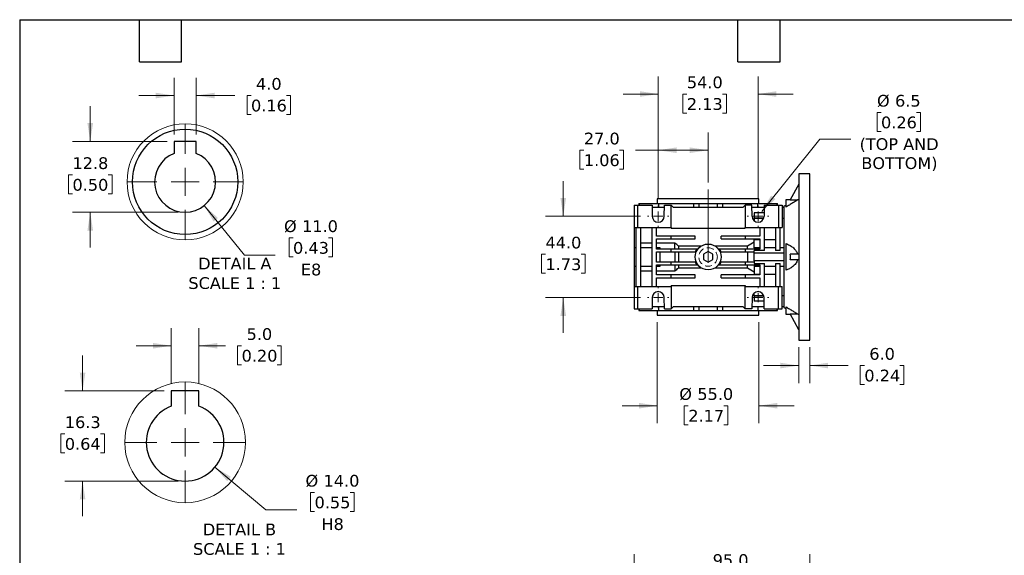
# Model space of a CAD drawing. Header units: millimetres. Extents: x 19 to 819, y 19 to 629.
# Tile 3 of 7: x 19 to 552, y 339 to 629. Entities that reach past the tile are written whole.
import ezdxf

# ---------------------------------------------------------------- set-up
doc = ezdxf.new("R2010")
doc.units = ezdxf.units.MM
doc.header["$LTSCALE"] = 3
for name, pattern in [('SLD-Center', [19.05, 15.24, -1.27, 1.27, -1.27]), ('SLD-Dashed', [1.905, 1.27, -0.635]), ('SLD-Solid', [0])]:
    doc.linetypes.add(name, pattern=pattern)
doc.layers.add('TEXT', color=140, linetype='SLD-Solid', lineweight=25)
doc.styles.add('SLDTEXTSTYLE0', font='VERDANA.TTF')
doc.dimstyles.new('SLDDIMSTYLE1', dxfattribs={"dimtxt": 6.474023, "dimasz": 9.906, "dimexe": 0, "dimexo": 0.0625, "dimgap": 1.618506, "dimtad": 0, "dimtih": 1, "dimtoh": 1, "dimdec": 1, "dimrnd": 1e-09, "dimzin": 4, "dimdsep": 46, "dimtxsty": 'SLDTEXTSTYLE0', "dimsah": 1, "dimcen": 0.09, "dimadec": 0, "dimazin": 1, "dimtfac": 1, "dimtdec": 1, "dimtmove": 0, "dimatfit": 0, "dimfxl": 0, "dimfrac": 2, "dimtolj": 1, "dimtzin": 12, "dimarcsym": 0})
doc.dimstyles.new('SLDDIMSTYLE10', dxfattribs={"dimtxt": 6.474023, "dimasz": 9.906, "dimexe": 0, "dimexo": 0.0625, "dimgap": 1.618506, "dimtad": 0, "dimtih": 1, "dimtoh": 1, "dimdec": 1, "dimlfac": 0.333333, "dimrnd": 1e-09, "dimzin": 12, "dimdsep": 46, "dimtxsty": 'SLDTEXTSTYLE0', "dimsah": 1, "dimcen": 0.09, "dimadec": 0, "dimazin": 3, "dimtfac": 1, "dimtdec": 1, "dimtmove": 0, "dimatfit": 0, "dimfxl": 0, "dimfrac": 2, "dimtolj": 1, "dimtzin": 12, "dimarcsym": 0})
doc.dimstyles.new('SLDDIMSTYLE11', dxfattribs={"dimtxt": 6.474023, "dimasz": 9.906, "dimexe": 0, "dimexo": 0.0625, "dimgap": 1.618506, "dimtad": 0, "dimtih": 1, "dimtoh": 1, "dimdec": 1, "dimlfac": 0.333333, "dimrnd": 1e-09, "dimzin": 4, "dimdsep": 46, "dimtxsty": 'SLDTEXTSTYLE0', "dimsah": 1, "dimcen": 0, "dimadec": 0, "dimazin": 1, "dimtfac": 1, "dimtdec": 1, "dimtofl": 0, "dimtmove": 0, "dimatfit": 3, "dimfxl": 0, "dimfrac": 2, "dimtolj": 1, "dimtzin": 12, "dimarcsym": 0})
doc.dimstyles.new('SLDDIMSTYLE3', dxfattribs={"dimtxt": 6.474023, "dimasz": 9.906, "dimexe": 0, "dimexo": 0.0625, "dimgap": 1.618506, "dimtad": 0, "dimtih": 1, "dimtoh": 1, "dimdec": 1, "dimrnd": 1e-09, "dimzin": 4, "dimdsep": 46, "dimtxsty": 'SLDTEXTSTYLE0', "dimsah": 1, "dimcen": 0.09, "dimadec": 0, "dimazin": 1, "dimtfac": 1, "dimtdec": 1, "dimtofl": 0, "dimtmove": 0, "dimatfit": 3, "dimfxl": 0, "dimfrac": 2, "dimtolj": 1, "dimtzin": 12, "dimarcsym": 0})
doc.dimstyles.new('SLDDIMSTYLE6', dxfattribs={"dimtxt": 6.474023, "dimasz": 9.906, "dimexe": 0, "dimexo": 0.0625, "dimgap": 1.618506, "dimtad": 0, "dimtih": 1, "dimtoh": 1, "dimdec": 1, "dimrnd": 1e-09, "dimzin": 12, "dimdsep": 46, "dimtxsty": 'SLDTEXTSTYLE0', "dimsah": 1, "dimcen": 0, "dimadec": 0, "dimazin": 3, "dimtfac": 1, "dimtdec": 1, "dimtofl": 0, "dimtmove": 0, "dimatfit": 3, "dimfxl": 0, "dimfrac": 2, "dimtolj": 1, "dimtzin": 12, "dimarcsym": 0})
doc.dimstyles.new('SLDDIMSTYLE9', dxfattribs={"dimtxt": 6.474023, "dimasz": 9.906, "dimexe": 0, "dimexo": 0.0625, "dimgap": 1.618506, "dimtad": 0, "dimtih": 1, "dimtoh": 1, "dimdec": 1, "dimlfac": 0.333333, "dimrnd": 1e-09, "dimzin": 4, "dimdsep": 46, "dimtxsty": 'SLDTEXTSTYLE0', "dimsah": 1, "dimcen": 0.09, "dimadec": 0, "dimazin": 1, "dimtfac": 1, "dimtdec": 1, "dimtmove": 0, "dimatfit": 0, "dimfxl": 0, "dimfrac": 2, "dimtolj": 1, "dimtzin": 12, "dimarcsym": 0})

# ---------------------------------------------------------------- blocks, each defined once
blk = doc.blocks.new('_D_7')
at = {"color": 7, "linetype": 'SLD-Solid', "lineweight": 0}
for p, q in [((351.56, 261.73), (351.56, 339.31)), ((446.56, 281.73), (446.56, 339.31)), ((351.56, 329.79), (385.26, 329.79)), ((394.04, 329.79), (391.86, 329.79)), ((391.86, 329.79), (391.86, 319.5)), ((413.27, 329.79), (415.45, 329.79)), ((415.45, 329.79), (415.45, 319.5)), ((446.56, 329.79), (422.05, 329.79)), ((391.86, 319.5), (394.04, 319.5)), ((415.45, 319.5), (413.27, 319.5))]:
    blk.add_line(p, q, dxfattribs=at)
at = {"color": 7, "linetype": 'SLD-Solid', "lineweight": 18}
for points in [[(351.56, 329.79), (361.46, 328.26), (361.46, 331.31)], [(446.56, 329.79), (436.65, 331.31), (436.65, 328.26)]]:
    blk.add_solid(points, dxfattribs=at)
at = {"color": 7, "linetype": 'SLD-Solid', "lineweight": 18, "char_height": 6.35, "attachment_point": 1, "style": 'SLDTEXTSTYLE0'}
for s, insert in [('95.0', (394.04, 339.3)), ('3.74', (394.04, 327.56))]:
    blk.add_mtext(s, dxfattribs=dict(at, insert=insert))
blk = doc.blocks.new('_D_12')
at = {"color": 7, "linetype": 'SLD-Solid', "lineweight": 0}
for p, q in [((313.17, 522.2), (313.17, 541.25)), ((354.96, 522.2), (303.64, 522.2)), ((303.55, 501.63), (301.37, 501.63)), ((301.37, 501.63), (301.37, 491.34)), ((322.79, 501.63), (324.96, 501.63)), ((324.96, 501.63), (324.96, 491.34)), ((301.37, 491.34), (303.55, 491.34)), ((324.96, 491.34), (322.79, 491.34)), ((354.96, 478.2), (303.64, 478.2)), ((313.17, 478.2), (313.17, 459.15))]:
    blk.add_line(p, q, dxfattribs=at)
at = {"color": 7, "linetype": 'SLD-Solid', "lineweight": 18}
for points in [[(313.17, 522.2), (314.69, 532.1), (311.64, 532.1)], [(313.17, 478.2), (311.64, 468.29), (314.69, 468.29)]]:
    blk.add_solid(points, dxfattribs=at)
at = {"color": 7, "linetype": 'SLD-Solid', "lineweight": 18, "char_height": 6.35, "attachment_point": 1, "style": 'SLDTEXTSTYLE0'}
for s, insert in [('44.0', (303.55, 511.15)), ('1.73', (303.55, 499.41))]:
    blk.add_mtext(s, dxfattribs=dict(at, insert=insert))
blk = doc.blocks.new('_D_13')
at = {"color": 7, "linetype": 'SLD-Solid', "lineweight": 0}
for p, q in [((485.12, 578.43), (482.95, 578.43)), ((482.95, 578.43), (482.95, 568.14)), ((504.36, 578.43), (506.54, 578.43)), ((506.54, 578.43), (506.54, 568.14)), ((482.95, 568.14), (485.12, 568.14)), ((506.54, 568.14), (504.36, 568.14)), ((420.59, 524.73), (452.08, 563.88)), ((452.08, 563.88), (468.75, 563.88))]:
    blk.add_line(p, q, dxfattribs=at)
at = {"color": 7, "linetype": 'SLD-Solid', "lineweight": 18}
blk.add_solid([(420.59, 524.73), (427.99, 531.49), (425.61, 533.41)], dxfattribs=at)
at = {"color": 7, "linetype": 'SLD-Solid', "lineweight": 18, "char_height": 6.35, "attachment_point": 1, "style": 'SLDTEXTSTYLE0'}
for s, insert in [('%%c', (482.93, 587.94)), ('6.5', (492.7, 587.94)), ('0.26', (485.12, 576.2)), ('(TOP AND', (473.51, 564.46)), ('BOTTOM)', (474.46, 554.17))]:
    blk.add_mtext(s, dxfattribs=dict(at, insert=insert))
blk = doc.blocks.new('_D_14')
at = {"color": 7, "linetype": 'SLD-Solid', "lineweight": 0}
for p, q in [((364.56, 531.8), (364.56, 597.92)), ((418.56, 531.8), (418.56, 597.92)), ((364.56, 588.4), (345.51, 588.4)), ((380.06, 588.4), (377.89, 588.4)), ((377.89, 588.4), (377.89, 578.11)), ((399.3, 588.4), (401.47, 588.4)), ((401.47, 588.4), (401.47, 578.11)), ((418.56, 588.4), (437.61, 588.4)), ((377.89, 578.11), (380.06, 578.11)), ((401.47, 578.11), (399.3, 578.11))]:
    blk.add_line(p, q, dxfattribs=at)
at = {"color": 7, "linetype": 'SLD-Solid', "lineweight": 18}
for points in [[(364.56, 588.4), (354.65, 589.92), (354.65, 586.88)], [(418.56, 588.4), (428.46, 586.88), (428.46, 589.92)]]:
    blk.add_solid(points, dxfattribs=at)
at = {"color": 7, "linetype": 'SLD-Solid', "lineweight": 18, "char_height": 6.35, "attachment_point": 1, "style": 'SLDTEXTSTYLE0'}
for s, insert in [('54.0', (380.06, 597.91)), ('2.13', (380.06, 586.18))]:
    blk.add_mtext(s, dxfattribs=dict(at, insert=insert))
blk = doc.blocks.new('_D_15')
at = {"color": 7, "linetype": 'SLD-Solid', "lineweight": 0}
for p, q in [((364.06, 464.89), (364.06, 410.14)), ((419.06, 464.89), (419.06, 410.14)), ((364.06, 419.67), (345.01, 419.67)), ((380.83, 419.67), (378.65, 419.67)), ((378.65, 419.67), (378.65, 409.38)), ((400.07, 419.67), (402.24, 419.67)), ((402.24, 419.67), (402.24, 409.38)), ((419.06, 419.67), (438.11, 419.67)), ((378.65, 409.38), (380.83, 409.38)), ((402.24, 409.38), (400.07, 409.38))]:
    blk.add_line(p, q, dxfattribs=at)
at = {"color": 7, "linetype": 'SLD-Solid', "lineweight": 18}
for points in [[(364.06, 419.67), (354.15, 421.19), (354.15, 418.14)], [(419.06, 419.67), (428.96, 418.14), (428.96, 421.19)]]:
    blk.add_solid(points, dxfattribs=at)
at = {"color": 7, "linetype": 'SLD-Solid', "lineweight": 18, "char_height": 6.35, "attachment_point": 1, "style": 'SLDTEXTSTYLE0'}
for s, insert in [('%%c', (375.94, 429.18)), ('55.0', (385.72, 429.18)), ('2.17', (380.83, 417.44))]:
    blk.add_mtext(s, dxfattribs=dict(at, insert=insert))
blk = doc.blocks.new('_D_16')
at = {"color": 7, "linetype": 'SLD-Solid', "lineweight": 0}
for p, q in [((364.56, 531.8), (364.56, 567.51)), ((391.56, 540.55), (391.56, 567.51)), ((324.33, 557.98), (322.16, 557.98)), ((322.16, 557.98), (322.16, 547.69)), ((343.57, 557.98), (345.75, 557.98)), ((345.75, 557.98), (345.75, 547.69)), ((364.56, 557.98), (352.34, 557.98)), ((391.56, 557.98), (364.56, 557.98)), ((322.16, 547.69), (324.33, 547.69)), ((345.75, 547.69), (343.57, 547.69))]:
    blk.add_line(p, q, dxfattribs=at)
at = {"color": 7, "linetype": 'SLD-Solid', "lineweight": 18}
for points in [[(364.56, 557.98), (374.46, 556.46), (374.46, 559.5)], [(391.56, 557.98), (381.65, 559.5), (381.65, 556.46)]]:
    blk.add_solid(points, dxfattribs=at)
at = {"color": 7, "linetype": 'SLD-Solid', "lineweight": 18, "char_height": 6.35, "attachment_point": 1, "style": 'SLDTEXTSTYLE0'}
for s, insert in [('27.0', (324.33, 567.49)), ('1.06', (324.33, 555.76))]:
    blk.add_mtext(s, dxfattribs=dict(at, insert=insert))
blk = doc.blocks.new('_D_17')
at = {"color": 7, "linetype": 'SLD-Solid', "lineweight": 0}
for p, q in [((440.56, 451.39), (440.56, 431.88)), ((446.56, 451.39), (446.56, 431.88)), ((440.56, 441.41), (421.51, 441.41)), ((446.56, 441.41), (467.31, 441.41)), ((476.09, 441.41), (473.91, 441.41)), ((473.91, 441.41), (473.91, 431.12)), ((495.32, 441.41), (497.5, 441.41)), ((497.5, 441.41), (497.5, 431.12)), ((473.91, 431.12), (476.09, 431.12)), ((497.5, 431.12), (495.32, 431.12))]:
    blk.add_line(p, q, dxfattribs=at)
at = {"color": 7, "linetype": 'SLD-Solid', "lineweight": 18}
for points in [[(440.56, 441.41), (430.65, 442.93), (430.65, 439.88)], [(446.56, 441.41), (456.46, 439.88), (456.46, 442.93)]]:
    blk.add_solid(points, dxfattribs=at)
at = {"color": 7, "linetype": 'SLD-Solid', "lineweight": 18, "char_height": 6.35, "attachment_point": 1, "style": 'SLDTEXTSTYLE0'}
for s, insert in [('6.0', (478.78, 450.92)), ('0.24', (476.09, 439.18))]:
    blk.add_mtext(s, dxfattribs=dict(at, insert=insert))
blk = doc.blocks.new('SW_CENTERMARKSYMBOL_5')
at = {"color": 0, "linetype": 'SLD-Solid', "lineweight": 18}
for p, q in [((0, 5.08), (0, 5.79)), ((-5.08, 0), (-5.79, 0)), ((0, 0), (-2.54, 0)), ((0, 0), (0, 2.54)), ((0, 0), (0, -2.54)), ((0, 0), (2.54, 0)), ((5.08, 0), (5.79, 0)), ((0, -5.08), (0, -5.79))]:
    blk.add_line(p, q, dxfattribs=at)
blk = doc.blocks.new('SW_CENTERMARKSYMBOL_6')
at = {"color": 0, "linetype": 'SLD-Solid', "lineweight": 18}
for p, q in [((0, 5.08), (0, 5.79)), ((-5.08, 0), (-5.79, 0)), ((0, 0), (-2.54, 0)), ((0, 0), (0, 2.54)), ((0, 0), (0, -2.54)), ((0, 0), (2.54, 0)), ((5.08, 0), (5.79, 0)), ((0, -5.08), (0, -5.79))]:
    blk.add_line(p, q, dxfattribs=at)
blk = doc.blocks.new('SW_CENTERMARKSYMBOL_7')
at = {"color": 0, "linetype": 'SLD-Solid', "lineweight": 18}
for p, q in [((0, 5.08), (0, 5.79)), ((-5.08, 0), (-5.79, 0)), ((0, 0), (-2.54, 0)), ((0, 0), (0, 2.54)), ((0, 0), (0, -2.54)), ((0, 0), (2.54, 0)), ((5.08, 0), (5.79, 0)), ((0, -5.08), (0, -5.79))]:
    blk.add_line(p, q, dxfattribs=at)
blk = doc.blocks.new('SW_CENTERMARKSYMBOL_8')
at = {"color": 0, "linetype": 'SLD-Solid', "lineweight": 18}
for p, q in [((0, 5.08), (0, 5.79)), ((-5.08, 0), (-5.79, 0)), ((0, 0), (-2.54, 0)), ((0, 0), (0, 2.54)), ((0, 0), (0, -2.54)), ((0, 0), (2.54, 0)), ((5.08, 0), (5.79, 0)), ((0, -5.08), (0, -5.79))]:
    blk.add_line(p, q, dxfattribs=at)
blk = doc.blocks.new('_D_23')
at = {"color": 7, "linetype": 'SLD-Solid', "lineweight": 0}
for p, q in [((102.57, 566.58), (102.57, 597.1)), ((114.57, 566.58), (114.57, 597.1)), ((102.57, 587.58), (83.52, 587.58)), ((114.57, 587.58), (135.46, 587.58)), ((144.23, 587.58), (142.06, 587.58)), ((142.06, 587.58), (142.06, 577.29)), ((163.47, 587.58), (165.65, 587.58)), ((165.65, 587.58), (165.65, 577.29)), ((142.06, 577.29), (144.23, 577.29)), ((165.65, 577.29), (163.47, 577.29))]:
    blk.add_line(p, q, dxfattribs=at)
at = {"color": 7, "linetype": 'SLD-Solid', "lineweight": 18}
for points in [[(102.57, 587.58), (92.66, 589.1), (92.66, 586.05)], [(114.57, 587.58), (124.47, 586.05), (124.47, 589.1)]]:
    blk.add_solid(points, dxfattribs=at)
at = {"color": 7, "linetype": 'SLD-Solid', "lineweight": 18, "char_height": 6.35, "attachment_point": 1, "style": 'SLDTEXTSTYLE0'}
for s, insert in [('4.0', (146.93, 597.09)), ('0.16', (144.23, 585.35))]:
    blk.add_mtext(s, dxfattribs=dict(at, insert=insert))
blk = doc.blocks.new('_D_24')
at = {"color": 7, "linetype": 'SLD-Solid', "lineweight": 0}
for p, q in [((57.23, 562.77), (57.23, 581.82)), ((98.76, 562.77), (47.7, 562.77)), ((47.61, 544.65), (45.43, 544.65)), ((45.43, 544.65), (45.43, 534.36)), ((66.85, 544.65), (69.02, 544.65)), ((69.02, 544.65), (69.02, 534.36)), ((45.43, 534.36), (47.61, 534.36)), ((69.02, 534.36), (66.85, 534.36)), ((104.76, 524.37), (47.7, 524.37)), ((57.23, 524.37), (57.23, 505.32))]:
    blk.add_line(p, q, dxfattribs=at)
at = {"color": 7, "linetype": 'SLD-Solid', "lineweight": 18}
for points in [[(57.23, 562.77), (58.75, 572.68), (55.7, 572.68)], [(57.23, 524.37), (55.7, 514.47), (58.75, 514.47)]]:
    blk.add_solid(points, dxfattribs=at)
at = {"color": 7, "linetype": 'SLD-Solid', "lineweight": 18, "char_height": 6.35, "attachment_point": 1, "style": 'SLDTEXTSTYLE0'}
for s, insert in [('12.8', (47.61, 554.17)), ('0.50', (47.61, 542.43))]:
    blk.add_mtext(s, dxfattribs=dict(at, insert=insert))
blk = doc.blocks.new('_D_25')
at = {"color": 7, "linetype": 'SLD-Solid', "lineweight": 0}
for p, q in [((118.93, 528.03), (140.64, 501.13)), ((166.96, 510.53), (164.79, 510.53)), ((164.79, 510.53), (164.79, 500.24)), ((186.2, 510.53), (188.37, 510.53)), ((188.37, 510.53), (188.37, 500.24)), ((140.64, 501.13), (157.31, 501.13)), ((164.79, 500.24), (166.96, 500.24)), ((188.37, 500.24), (186.2, 500.24))]:
    blk.add_line(p, q, dxfattribs=at)
at = {"color": 7, "linetype": 'SLD-Solid', "lineweight": 18}
blk.add_solid([(118.93, 528.03), (123.96, 519.37), (126.34, 521.28)], dxfattribs=at)
at = {"color": 7, "linetype": 'SLD-Solid', "lineweight": 18, "char_height": 6.35, "attachment_point": 1, "style": 'SLDTEXTSTYLE0'}
for s, insert in [('%%c', (162.07, 520.04)), ('11.0', (171.85, 520.04)), ('0.43', (166.96, 508.31)), ('E8', (171.21, 496.57))]:
    blk.add_mtext(s, dxfattribs=dict(at, insert=insert))
blk = doc.blocks.new('SW_CENTERMARKSYMBOL_9')
at = {"color": 0, "linetype": 'SLD-Solid', "lineweight": 18}
for p, q in [((0, 15.24), (0, 31.43)), ((0, 0), (0, 7.62)), ((-15.24, 0), (-31.43, 0)), ((0, 0), (-7.62, 0)), ((0, 0), (0, -7.62)), ((0, 0), (7.62, 0)), ((15.24, 0), (31.43, 0)), ((0, -15.24), (0, -31.43))]:
    blk.add_line(p, q, dxfattribs=at)
blk = doc.blocks.new('_D_26')
at = {"color": 7, "linetype": 'SLD-Solid', "lineweight": 0}
for p, q in [((101.07, 431.55), (101.07, 461.65)), ((116.07, 431.55), (116.07, 461.65)), ((101.07, 452.13), (82.02, 452.13)), ((116.07, 452.13), (130.36, 452.13)), ((139.13, 452.13), (136.96, 452.13)), ((136.96, 452.13), (136.96, 441.84)), ((158.37, 452.13), (160.55, 452.13)), ((160.55, 452.13), (160.55, 441.84)), ((136.96, 441.84), (139.13, 441.84)), ((160.55, 441.84), (158.37, 441.84))]:
    blk.add_line(p, q, dxfattribs=at)
at = {"color": 7, "linetype": 'SLD-Solid', "lineweight": 18}
for points in [[(101.07, 452.13), (91.16, 453.65), (91.16, 450.6)], [(116.07, 452.13), (125.97, 450.6), (125.97, 453.65)]]:
    blk.add_solid(points, dxfattribs=at)
at = {"color": 7, "linetype": 'SLD-Solid', "lineweight": 18, "char_height": 6.35, "attachment_point": 1, "style": 'SLDTEXTSTYLE0'}
for s, insert in [('5.0', (141.83, 461.64)), ('0.20', (139.13, 449.9))]:
    blk.add_mtext(s, dxfattribs=dict(at, insert=insert))
blk = doc.blocks.new('_D_27')
at = {"color": 7, "linetype": 'SLD-Solid', "lineweight": 0}
for p, q in [((53.08, 427.74), (53.08, 446.79)), ((97.26, 427.74), (43.56, 427.74)), ((43.46, 404.41), (41.29, 404.41)), ((41.29, 404.41), (41.29, 394.12)), ((62.7, 404.41), (64.88, 404.41)), ((64.88, 404.41), (64.88, 394.12)), ((41.29, 394.12), (43.46, 394.12)), ((64.88, 394.12), (62.7, 394.12)), ((104.76, 378.84), (43.56, 378.84)), ((53.08, 378.84), (53.08, 359.79))]:
    blk.add_line(p, q, dxfattribs=at)
at = {"color": 7, "linetype": 'SLD-Solid', "lineweight": 18}
for points in [[(53.08, 427.74), (54.61, 437.64), (51.56, 437.64)], [(53.08, 378.84), (51.56, 368.93), (54.61, 368.93)]]:
    blk.add_solid(points, dxfattribs=at)
at = {"color": 7, "linetype": 'SLD-Solid', "lineweight": 18, "char_height": 6.35, "attachment_point": 1, "style": 'SLDTEXTSTYLE0'}
for s, insert in [('16.3', (43.46, 413.92)), ('0.64', (43.46, 402.18))]:
    blk.add_mtext(s, dxfattribs=dict(at, insert=insert))
blk = doc.blocks.new('_D_28')
at = {"color": 7, "linetype": 'SLD-Solid', "lineweight": 0}
for p, q in [((124.68, 386.37), (152.28, 363.32)), ((178.6, 372.72), (176.42, 372.72)), ((176.42, 372.72), (176.42, 362.43)), ((197.83, 372.72), (200.01, 372.72)), ((200.01, 372.72), (200.01, 362.43)), ((152.28, 363.32), (168.95, 363.32)), ((176.42, 362.43), (178.6, 362.43)), ((200.01, 362.43), (197.83, 362.43))]:
    blk.add_line(p, q, dxfattribs=at)
at = {"color": 7, "linetype": 'SLD-Solid', "lineweight": 18}
blk.add_solid([(124.68, 386.37), (131.31, 378.85), (133.26, 381.19)], dxfattribs=at)
at = {"color": 7, "linetype": 'SLD-Solid', "lineweight": 18, "char_height": 6.35, "attachment_point": 1, "style": 'SLDTEXTSTYLE0'}
for s, insert in [('%%c', (173.71, 382.23)), ('14.0', (183.48, 382.23)), ('0.55', (178.6, 370.49)), ('H8', (182.34, 358.75))]:
    blk.add_mtext(s, dxfattribs=dict(at, insert=insert))
blk = doc.blocks.new('SW_CENTERMARKSYMBOL_10')
at = {"color": 0, "linetype": 'SLD-Solid', "lineweight": 18}
for p, q in [((0, 15.24), (0, 32.67)), ((0, 0), (0, 7.62)), ((-15.24, 0), (-32.67, 0)), ((0, 0), (-7.62, 0)), ((0, 0), (0, -7.62)), ((0, 0), (7.62, 0)), ((15.24, 0), (32.67, 0)), ((0, -15.24), (0, -32.67))]:
    blk.add_line(p, q, dxfattribs=at)

msp = doc.modelspace()

# ---------------------------------------------------------------- linework, layer by layer
for p, q in [((114.57, 562.77), (102.57, 562.77)), ((102.57, 562.77), (102.57, 556.24)), ((114.57, 556.24), (114.57, 562.77)), ((446.56, 545.2), (440.56, 545.2)), ((440.56, 545.2), (440.56, 455.2)), ((446.56, 455.2), (446.56, 545.2)), ((440.56, 539.62), (436.01, 531.06)), ((351.56, 528.2), (351.56, 516.2)), ((351.56, 528.2), (353.56, 528.2)), ((353.56, 516.2), (353.56, 528.2)), ((353.56, 528.2), (361.2, 528.2)), ((354.06, 529.2), (354.06, 528.2)), ((354.06, 529.2), (354.39, 529.2)), ((354.39, 528.2), (354.39, 529.2)), ((354.39, 529.2), (364.65, 529.2)), ((361.2, 528.2), (361.31, 522.2)), ((364.06, 531.7), (364.06, 529.2)), ((391.56, 531.7), (364.06, 531.7)), ((364.65, 529.2), (364.65, 527.2)), ((364.65, 529.2), (383.81, 529.2)), ((367.81, 522.2), (367.91, 528.2)), ((367.91, 528.2), (371.56, 528.2)), ((371.56, 516.2), (371.56, 528.2)), ((372.56, 527.2), (371.56, 528.2)), ((383.81, 527.2), (383.81, 529.2)), ((383.81, 529.2), (386.56, 529.2)), ((386.56, 529.2), (386.56, 527.2)), ((386.56, 529.2), (396.56, 529.2)), ((419.06, 531.7), (391.56, 531.7)), ((396.56, 527.2), (396.56, 529.2)), ((396.56, 529.2), (399.31, 529.2)), ((399.31, 529.2), (399.31, 527.2)), ((399.31, 529.2), (418.46, 529.2)), ((410.56, 527.2), (411.56, 528.2)), ((415.2, 528.2), (411.56, 528.2)), ((411.56, 528.2), (411.56, 516.2)), ((415.31, 522.2), (415.2, 528.2)), ((418.46, 527.2), (418.46, 529.2)), ((418.46, 529.2), (428.72, 529.2)), ((419.06, 529.2), (419.06, 531.7)), ((421.91, 528.2), (421.81, 522.2)), ((421.91, 528.2), (429.56, 528.2)), ((428.72, 529.2), (428.72, 528.2)), ((428.72, 529.2), (429.06, 529.2)), ((429.06, 528.2), (429.06, 529.2)), ((429.56, 528.2), (429.56, 516.2)), ((429.56, 528.2), (431.56, 528.2)), ((431.56, 528.2), (431.56, 516.2)), ((433.56, 528.11), (432.56, 527.64)), ((432.56, 527.64), (432.56, 500.2)), ((436.07, 531.2), (433.56, 531.2)), ((433.56, 531.2), (433.56, 527.15)), ((436.01, 531.06), (439.97, 531.06)), ((361.22, 527.2), (367.89, 527.2)), ((372.56, 527.2), (410.56, 527.2)), ((415.22, 527.2), (421.89, 527.2)), ((416.56, 524.17), (416.56, 521.23)), ((421.84, 524.17), (416.56, 524.17)), ((431.56, 527.2), (432.56, 527.2)), ((416.56, 521.23), (421.66, 521.23)), ((421.64, 521.16), (416.56, 521.16)), ((416.56, 521.16), (416.56, 519.64)), ((431.56, 521.16), (432.56, 521.16)), ((351.56, 516.2), (352.56, 516.2)), ((351.56, 516.2), (351.56, 505.2)), ((352.56, 516.2), (353.56, 516.2)), ((352.56, 500.2), (352.56, 516.2)), ((353.56, 516.2), (371.56, 516.2)), ((355.06, 500.2), (355.06, 516.2)), ((361.06, 516.2), (361.06, 500.2)), ((363.56, 511.45), (363.56, 516.2)), ((371.56, 516.2), (371.56, 515.7)), ((371.56, 515.7), (411.56, 515.7)), ((411.56, 516.2), (429.56, 516.2)), ((411.56, 515.7), (411.56, 516.2)), ((419.56, 516.2), (419.56, 511.45)), ((422.06, 503.77), (422.06, 516.2)), ((428.06, 516.2), (428.06, 503.77)), ((429.56, 516.2), (430.56, 516.2)), ((430.56, 516.2), (431.56, 516.2)), ((430.56, 503.77), (430.56, 516.2)), ((361.06, 507.67), (355.06, 507.67)), ((371.56, 511.45), (363.56, 511.45)), ((363.56, 509.95), (371.56, 509.95)), ((363.56, 504.45), (363.56, 509.95)), ((373.56, 507.67), (363.56, 507.67)), ((371.56, 509.95), (371.56, 511.45)), ((384.56, 511.45), (371.56, 511.45)), ((371.56, 509.95), (384.56, 509.95)), ((373.56, 504.45), (373.56, 507.67)), ((384.56, 509.95), (384.56, 511.45)), ((398.56, 509.95), (398.56, 511.45)), ((411.56, 511.45), (398.56, 511.45)), ((398.56, 509.95), (411.56, 509.95)), ((411.56, 511.45), (411.56, 509.95)), ((419.56, 511.45), (411.56, 511.45)), ((411.56, 509.95), (419.56, 509.95)), ((419.56, 509.56), (416.56, 509.56)), ((416.56, 505.2), (416.56, 509.56)), ((419.56, 509.95), (419.56, 504.45)), ((428.06, 509.56), (422.06, 509.56)), ((433.56, 507.44), (433.56, 492.96)), ((352.56, 505.2), (351.56, 505.2)), ((351.56, 505.2), (351.56, 495.2)), ((361.06, 505.2), (355.06, 505.2)), ((365.56, 505.2), (363.56, 505.2)), ((371.56, 504.45), (363.56, 504.45)), ((363.56, 502.95), (371.56, 502.95)), ((363.56, 500.2), (363.56, 502.95)), ((365.56, 504.45), (365.56, 505.2)), ((365.56, 497.45), (365.56, 502.95)), ((371.56, 502.95), (371.56, 504.45)), ((385.38, 504.45), (371.56, 504.45)), ((371.56, 502.95), (384.58, 502.95)), ((373.56, 502.95), (373.56, 497.45)), ((387.84, 506.13), (375.56, 506.13)), ((375.56, 506.13), (375.56, 504.45)), ((375.56, 502.95), (375.56, 497.45)), ((384.58, 502.95), (385.12, 502.95)), ((385.56, 504.45), (385.38, 504.45)), ((385.56, 503.8), (385.56, 504.45)), ((391.56, 503.08), (389.06, 501.64)), ((389.06, 501.64), (389.06, 498.75)), ((394.06, 501.64), (391.56, 503.08)), ((394.06, 498.75), (394.06, 501.64)), ((412.85, 506.13), (395.27, 506.13)), ((397.56, 504.45), (397.56, 503.8)), ((397.74, 504.45), (397.56, 504.45)), ((411.56, 504.45), (397.74, 504.45)), ((397.99, 502.95), (398.53, 502.95)), ((398.53, 502.95), (411.56, 502.95)), ((419.56, 504.45), (411.56, 504.45)), ((411.56, 504.45), (411.56, 502.95)), ((411.56, 502.95), (416.56, 502.95)), ((412.85, 504.45), (412.85, 506.13)), ((412.85, 502.95), (412.85, 497.45)), ((419.56, 505.2), (416.56, 505.2)), ((416.56, 505.2), (416.56, 504.45)), ((416.56, 502.38), (416.56, 503.77)), ((422.06, 503.77), (416.56, 503.77)), ((416.56, 502.38), (432.56, 502.38)), ((416.56, 498.02), (416.56, 502.38)), ((428.06, 505.2), (422.06, 505.2)), ((430.56, 503.77), (428.06, 503.77)), ((432.56, 505.2), (430.56, 505.2)), ((440.56, 501.7), (436.01, 501.7)), ((352.56, 484.2), (352.56, 500.2)), ((355.06, 484.2), (355.06, 500.2)), ((361.06, 500.2), (361.06, 484.2)), ((363.56, 497.45), (363.56, 500.2)), ((371.56, 497.45), (363.56, 497.45)), ((363.56, 495.95), (371.56, 495.95)), ((363.56, 490.45), (363.56, 495.95)), ((365.56, 495.2), (365.56, 495.95)), ((371.56, 495.95), (371.56, 497.45)), ((384.58, 497.45), (371.56, 497.45)), ((371.56, 495.95), (385.38, 495.95)), ((373.56, 495.95), (373.56, 492.73)), ((375.56, 495.95), (375.56, 494.27)), ((385.12, 497.45), (384.58, 497.45)), ((385.38, 495.95), (385.56, 495.95)), ((385.56, 495.95), (385.56, 496.59)), ((389.06, 498.75), (391.56, 497.31)), ((391.56, 497.31), (394.06, 498.75)), ((397.56, 496.59), (397.56, 495.95)), ((397.56, 495.95), (397.74, 495.95)), ((397.74, 495.95), (411.56, 495.95)), ((398.53, 497.45), (397.99, 497.45)), ((411.56, 497.45), (398.53, 497.45)), ((411.56, 497.45), (411.56, 495.95)), ((416.56, 497.45), (411.56, 497.45)), ((411.56, 495.95), (419.56, 495.95)), ((412.85, 494.27), (412.85, 495.95)), ((432.56, 498.02), (416.56, 498.02)), ((416.56, 498.02), (416.56, 496.63)), ((416.56, 496.63), (422.06, 496.63)), ((416.56, 495.95), (416.56, 495.2)), ((419.56, 495.95), (419.56, 490.45)), ((422.06, 484.2), (422.06, 496.63)), ((428.06, 496.63), (430.56, 496.63)), ((428.06, 496.63), (428.06, 484.2)), ((430.56, 484.2), (430.56, 496.63)), ((432.56, 500.2), (432.56, 472.75)), ((440.56, 498.7), (436.01, 498.7)), ((351.56, 495.2), (352.56, 495.2)), ((351.56, 495.2), (351.56, 484.2)), ((355.06, 495.2), (361.06, 495.2)), ((355.06, 492.73), (361.06, 492.73)), ((363.56, 495.2), (365.56, 495.2)), ((363.56, 492.73), (373.56, 492.73)), ((371.56, 490.45), (363.56, 490.45)), ((371.56, 488.95), (371.56, 490.45)), ((384.56, 490.45), (371.56, 490.45)), ((375.56, 494.27), (387.84, 494.27)), ((384.56, 488.95), (384.56, 490.45)), ((395.27, 494.27), (412.85, 494.27)), ((398.56, 488.95), (398.56, 490.45)), ((411.56, 490.45), (398.56, 490.45)), ((411.56, 490.45), (411.56, 488.95)), ((419.56, 490.45), (411.56, 490.45)), ((416.56, 495.2), (419.56, 495.2)), ((416.56, 495.2), (416.56, 490.84)), ((416.56, 490.84), (419.56, 490.84)), ((422.06, 495.2), (428.06, 495.2)), ((422.06, 490.84), (428.06, 490.84)), ((430.56, 495.2), (432.56, 495.2)), ((363.56, 488.95), (371.56, 488.95)), ((363.56, 484.2), (363.56, 488.95)), ((371.56, 488.95), (384.56, 488.95)), ((398.56, 488.95), (411.56, 488.95)), ((411.56, 488.95), (419.56, 488.95)), ((419.56, 488.95), (419.56, 484.2)), ((351.56, 484.2), (351.56, 472.2)), ((351.56, 484.2), (352.56, 484.2)), ((352.56, 484.2), (353.56, 484.2)), ((353.56, 472.2), (353.56, 484.2)), ((353.56, 484.2), (371.56, 484.2)), ((371.56, 484.7), (411.56, 484.7)), ((371.56, 484.7), (371.56, 484.2)), ((371.56, 484.2), (371.56, 472.2)), ((411.56, 484.7), (411.56, 484.2)), ((411.56, 472.2), (411.56, 484.2)), ((411.56, 484.2), (429.56, 484.2)), ((416.56, 479.24), (416.56, 480.76)), ((429.56, 472.2), (429.56, 484.2)), ((429.56, 484.2), (430.56, 484.2)), ((430.56, 484.2), (431.56, 484.2)), ((431.56, 472.2), (431.56, 484.2)), ((361.31, 478.2), (361.2, 472.2)), ((367.91, 472.2), (367.81, 478.2)), ((415.31, 478.2), (415.2, 472.2)), ((421.64, 479.24), (416.56, 479.24)), ((416.56, 479.17), (416.56, 476.23)), ((416.56, 479.17), (421.66, 479.17)), ((421.84, 476.23), (416.56, 476.23)), ((421.91, 472.2), (421.81, 478.2)), ((432.56, 479.23), (431.56, 479.23)), ((351.56, 472.2), (353.56, 472.2)), ((353.56, 472.2), (361.2, 472.2)), ((354.06, 472.2), (354.06, 471.2)), ((354.06, 471.2), (354.39, 471.2)), ((354.39, 471.2), (354.39, 472.2)), ((354.39, 471.2), (364.65, 471.2)), ((367.89, 473.2), (361.22, 473.2)), ((364.06, 471.2), (364.06, 468.7)), ((364.65, 473.2), (364.65, 471.2)), ((364.65, 471.2), (383.81, 471.2)), ((367.91, 472.2), (371.56, 472.2)), ((372.56, 473.2), (371.56, 472.2)), ((410.56, 473.2), (372.56, 473.2)), ((383.81, 471.2), (383.81, 473.2)), ((383.81, 471.2), (386.56, 471.2)), ((386.56, 473.2), (386.56, 471.2)), ((386.56, 471.2), (396.56, 471.2)), ((396.56, 471.2), (396.56, 473.2)), ((396.56, 471.2), (399.31, 471.2)), ((399.31, 473.2), (399.31, 471.2)), ((399.31, 471.2), (418.46, 471.2)), ((411.56, 472.2), (410.56, 473.2)), ((415.2, 472.2), (411.56, 472.2)), ((421.89, 473.2), (415.22, 473.2)), ((418.46, 473.2), (418.46, 471.2)), ((418.46, 471.2), (428.72, 471.2)), ((419.06, 468.7), (419.06, 471.2)), ((421.91, 472.2), (429.56, 472.2)), ((428.72, 472.2), (428.72, 471.2)), ((428.72, 471.2), (429.06, 471.2)), ((429.06, 471.2), (429.06, 472.2)), ((429.56, 472.2), (431.56, 472.2)), ((432.56, 473.2), (431.56, 473.2)), ((432.56, 472.75), (433.56, 472.29)), ((433.56, 473.24), (433.56, 469.2)), ((433.56, 469.2), (436.08, 469.2)), ((436.01, 469.33), (439.97, 469.33)), ((440.56, 460.78), (436.01, 469.33)), ((364.06, 468.7), (391.56, 468.7)), ((391.56, 468.7), (419.06, 468.7)), ((440.56, 455.2), (446.56, 455.2)), ((101.07, 427.74), (101.07, 419.45)), ((116.07, 427.74), (101.07, 427.74)), ((116.07, 419.45), (116.07, 427.74))]:
    msp.add_line(p, q)
at = {"color": 7, "linetype": 'SLD-Center', "lineweight": 18}
msp.add_line((391.56, 536.74), (391.56, 497.15), dxfattribs=at)
at = {"flags": 128}
for points in [[(440.56, 531.34), (440.23, 531.18), (439.97, 531.06)], [(439.97, 469.33), (440.3, 469.18), (440.56, 469.06)]]:
    msp.add_lwpolyline(points, dxfattribs=at)
at = {"color": 7, "linetype": 'SLD-Solid', "lineweight": 18}
for centre, radius in [((108.57, 540.87), 31.43), ((108.57, 399.84), 32.67)]:
    msp.add_circle(centre, radius, dxfattribs=at)
for centre, radius in [((108.57, 540.87), 28.5), ((391.56, 500.2), 7)]:
    msp.add_circle(centre, radius)
at = {"color": 7, "linetype": 'SLD-Dashed', "lineweight": 18}
msp.add_circle((391.56, 500.2), 5, dxfattribs=at)
for centre, radius, start, end in [((108.57, 540.87), 16.5, 111.3237, 68.6763), ((364.56, 522.2), 3.25, 180, 0), ((418.56, 522.2), 3.25, 180, 0), ((391.56, 500.2), 7.5, 145.4819, 158.4898), ((391.56, 500.2), 7.5, 21.5102, 34.5181), ((391.56, 500.2), 7.5, 201.5102, 214.5181), ((391.56, 500.2), 7.5, 325.4819, 338.4898), ((364.56, 478.2), 3.25, 0, 180), ((418.56, 478.2), 3.25, 360, 180), ((108.57, 399.84), 21, 110.9248, 69.0752)]:
    msp.add_arc(centre, radius, start, end)
for points, knots in [([(439.97, 531.06), (439.86, 530.99), (439.71, 530.9), (439.36, 530.68), (439.16, 530.55), (438.47, 530.11), (437.94, 529.78), (437.08, 529.25), (436.78, 529.07), (436.16, 528.69), (435.85, 528.51), (434.89, 527.93), (434.23, 527.55), (433.56, 527.15)], [0, 0, 0, 0, 0.125, 0.125, 0.25, 0.25, 0.5, 0.5, 0.625, 0.625, 0.75, 0.75, 1, 1, 1, 1]), ([(433.56, 507.44), (434.23, 507.2), (434.89, 506.91), (436.15, 506.25), (436.76, 505.87), (437.62, 505.19), (437.91, 504.94), (438.44, 504.4), (438.69, 504.12), (439.03, 503.66), (439.14, 503.5), (439.35, 503.16), (439.44, 502.99), (439.71, 502.46), (439.86, 502.09), (439.97, 501.7)], [0, 0, 0, 0, 0.25, 0.25, 0.5, 0.5, 0.625, 0.625, 0.75, 0.75, 0.8125, 0.8125, 0.875, 0.875, 1, 1, 1, 1]), ([(436.01, 498.7), (436.05, 499.19), (436.08, 499.69), (436.08, 500.7), (436.05, 501.21), (436.01, 501.7)], [0, 0, 0, 0, 0.5, 0.5, 1, 1, 1, 1]), ([(439.97, 498.7), (439.86, 498.3), (439.71, 497.94), (439.36, 497.24), (439.16, 496.91), (438.47, 495.98), (437.94, 495.46), (437.08, 494.78), (436.78, 494.56), (436.16, 494.17), (435.85, 493.99), (434.89, 493.48), (434.23, 493.2), (433.56, 492.96)], [0, 0, 0, 0, 0.125, 0.125, 0.25, 0.25, 0.5, 0.5, 0.625, 0.625, 0.75, 0.75, 1, 1, 1, 1]), ([(433.56, 473.24), (434.23, 472.85), (434.89, 472.46), (436.15, 471.71), (436.76, 471.34), (437.62, 470.81), (437.91, 470.63), (438.44, 470.3), (438.69, 470.15), (439.03, 469.93), (439.14, 469.86), (439.35, 469.73), (439.44, 469.67), (439.71, 469.5), (439.86, 469.4), (439.97, 469.33)], [0, 0, 0, 0, 0.25, 0.25, 0.5, 0.5, 0.625, 0.625, 0.75, 0.75, 0.8125, 0.8125, 0.875, 0.875, 1, 1, 1, 1])]:
    msp.add_open_spline(points, degree=3, knots=knots)
for points in [[(375.56, 506.13), (374.89, 506.65), (374.23, 507.16), (373.56, 507.67)], [(416.56, 508.26), (415.31, 507.56), (414.08, 506.85), (412.85, 506.13)], [(373.56, 492.73), (374.23, 493.24), (374.89, 493.75), (375.56, 494.27)], [(412.85, 494.27), (414.08, 493.55), (415.31, 492.84), (416.56, 492.13)]]:
    msp.add_open_spline(points, degree=3)
at = {"layer": 'TEXT'}
for p, q in [((19.05, 628.65), (819.15, 628.65)), ((19.05, 628.65), (19.05, 19.05)), ((83.82, 605.79), (83.82, 628.65)), ((106.68, 605.79), (106.68, 628.65)), ((407.67, 605.79), (407.67, 628.65)), ((430.53, 605.79), (430.53, 628.65)), ((83.82, 605.79), (106.68, 605.79)), ((407.67, 605.79), (430.53, 605.79))]:
    msp.add_line(p, q, dxfattribs=at)

# ---------------------------------------------------------------- block references
at = {"color": 7, "linetype": 'Continuous', "lineweight": 0}
for name, p in [('SW_CENTERMARKSYMBOL_9', (108.57, 540.87)), ('SW_CENTERMARKSYMBOL_6', (364.56, 522.2)), ('SW_CENTERMARKSYMBOL_5', (418.56, 522.2)), ('SW_CENTERMARKSYMBOL_7', (364.56, 478.2)), ('SW_CENTERMARKSYMBOL_8', (418.56, 478.2)), ('SW_CENTERMARKSYMBOL_10', (108.57, 399.84))]:
    msp.add_blockref(name, p, dxfattribs=at)

# ---------------------------------------------------------------- texts
at = {"color": 7, "linetype": 'Continuous', "lineweight": 0, "char_height": 6.35, "attachment_point": 2, "style": 'SLDTEXTSTYLE0'}
for s, insert in [('DETAIL A^JSCALE 1 : 1', (135.45, 499.82)), ('DETAIL B^JSCALE 1 : 1', (137.97, 355.89))]:
    msp.add_mtext(s, dxfattribs=dict(at, insert=insert))

# ---------------------------------------------------------------- dimensions: what is measured, and where the dimension line sits
at = {"color": 7, "linetype": 'SLD-Solid', "lineweight": 18}
for base, p1, p2, dimstyle, picture, middle in [((102.57, 587.58), (114.57, 562.77), (102.57, 562.77), 'SLDDIMSTYLE9', '_D_23', (153.85, 587.58)), ((418.56, 588.4), (364.56, 527.99), (418.56, 527.99), 'SLDDIMSTYLE1', '_D_14', (389.68, 588.4)), ((391.56, 557.98), (364.56, 527.99), (391.56, 536.74), 'SLDDIMSTYLE3', '_D_16', (333.95, 557.98)), ((116.07, 452.13), (101.07, 427.74), (116.07, 427.74), 'SLDDIMSTYLE9', '_D_26', (148.75, 452.13)), ((446.56, 441.41), (440.56, 455.2), (446.56, 455.2), 'SLDDIMSTYLE1', '_D_17', (485.7, 441.41)), ((446.56, 329.79), (351.56, 257.92), (446.56, 277.92), 'SLDDIMSTYLE3', '_D_7', (403.65, 329.79))]:
    dim = msp.add_linear_dim(base=base, p1=p1, p2=p2, dimstyle=dimstyle, dxfattribs=at)
    dim.commit()
    dim.dimension.update_dxf_attribs({"geometry": picture, "text_midpoint": middle, "dimtype": 160})
for p1, p2, text, dimstyle, picture, middle in [((416.52, 519.67), (420.59, 524.73), '<>\\P(TOP AND\\PBOTTOM)', 'SLDDIMSTYLE6', '_D_13', (494.74, 567.23)), ((98.2, 553.71), (118.93, 528.03), '<>\\PE8', 'SLDDIMSTYLE11', '_D_25', (176.58, 504.47)), ((92.45, 413.3), (124.68, 386.37), '<>\\PH8', 'SLDDIMSTYLE11', '_D_28', (188.21, 366.66))]:
    dim = msp.add_diameter_dim_2p(p1=p1, p2=p2, text=text, dimstyle=dimstyle, dxfattribs=at)
    dim.commit()
    dim.dimension.update_dxf_attribs({"geometry": picture, "text_midpoint": middle, "dimtype": 163})
for base, p1, p2, dimstyle, picture, middle in [((57.23, 524.37), (102.57, 562.77), (108.57, 524.37), 'SLDDIMSTYLE10', '_D_24', (57.23, 544.65)), ((313.17, 478.2), (358.77, 522.2), (358.77, 478.2), 'SLDDIMSTYLE1', '_D_12', (313.17, 501.63)), ((53.08, 378.84), (101.07, 427.74), (108.57, 378.84), 'SLDDIMSTYLE10', '_D_27', (53.08, 404.41))]:
    dim = msp.add_linear_dim(base=base, p1=p1, p2=p2, angle=90, dimstyle=dimstyle, dxfattribs=at)
    dim.commit()
    dim.dimension.update_dxf_attribs({"geometry": picture, "text_midpoint": middle, "dimtype": 160})
dim = msp.add_linear_dim(base=(364.06, 419.67), p1=(419.06, 468.7), p2=(364.06, 468.7), text='%%c<>', dimstyle='SLDDIMSTYLE1', dxfattribs=at)
dim.commit()
dim.dimension.update_dxf_attribs({"geometry": '_D_15', "text_midpoint": (390.45, 419.67), "dimtype": 160})

doc.saveas('drawing.dxf')
